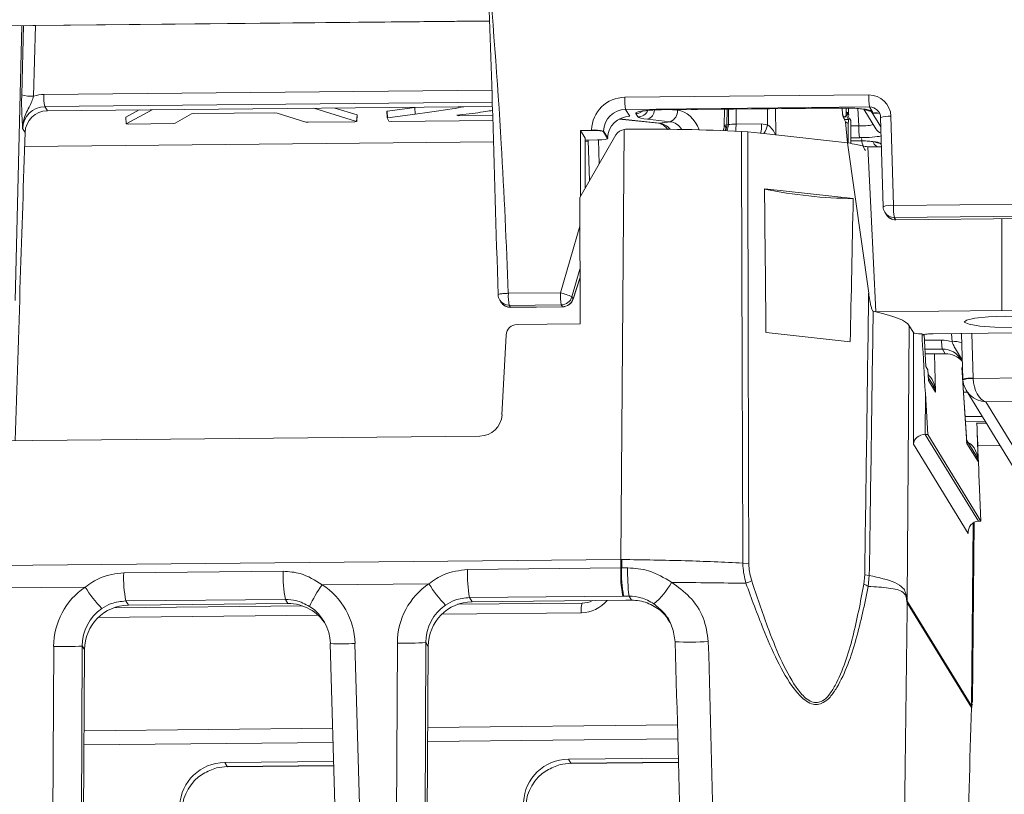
# Model space of a CAD drawing. Header units: millimetres. Extents: x 0 to 1118, y 0 to 864.
# Tile 90 of 256: x 494.92 to 506, y 290.83 to 299.55. Entities that reach past the tile are written whole.
import ezdxf

# ---------------------------------------------------------------- set-up
doc = ezdxf.new("R2010")
doc.units = ezdxf.units.MM
doc.styles.add('SLDTEXTSTYLE3', font='TXT', dxfattribs={"width": 0.605})
doc.dimstyles.new('SLDDIMSTYLE0', dxfattribs={"dimtxt": 3.175, "dimasz": 3.302, "dimexe": 0, "dimexo": 0.0625, "dimgap": 0.79375, "dimtad": 0, "dimtih": 1, "dimtoh": 1, "dimdec": 1, "dimlfac": 4, "dimrnd": 1e-09, "dimzin": 12, "dimdsep": 46, "dimtxsty": 'SLDTEXTSTYLE3', "dimsah": 1, "dimcen": 0.09, "dimadec": 0, "dimazin": 3, "dimtfac": 1, "dimtofl": 0, "dimtmove": 0, "dimatfit": 3, "dimfxl": 1, "dimfrac": 2, "dimtolj": 1, "dimtzin": 12, "dimarcsym": 0})

# ---------------------------------------------------------------- blocks, each defined once
blk = doc.blocks.new('_D_12')
at = {"color": 7, "linetype": 'Continuous', "lineweight": 0}
for p, q in [((520.817, 345.837), (559.739, 345.837)), ((558.139, 345.837), (558.139, 312.211)), ((558.139, 273.712), (558.139, 307.339)), ((443.176, 273.712), (559.739, 273.712))]:
    blk.add_line(p, q, dxfattribs=at)
for points in [[(558.139, 345.837), (557.631, 342.535), (558.647, 342.535)], [(558.139, 273.712), (558.647, 277.014), (557.631, 277.014)]]:
    blk.add_solid(points, dxfattribs=at)
at = {"color": 7, "linetype": 'Continuous', "lineweight": 0, "insert": (552.682, 311.431), "char_height": 3.175, "attachment_point": 1, "style": 'SLDTEXTSTYLE3'}
blk.add_mtext('288.5', dxfattribs=at)
blk = doc.blocks.new('_D_13')
at = {"color": 7, "linetype": 'Continuous', "lineweight": 0}
for p, q in [((441.576, 275.312), (441.576, 357.886)), ((519.351, 346.187), (519.351, 357.886)), ((441.576, 356.286), (475.007, 356.286)), ((519.351, 356.286), (485.921, 356.286))]:
    blk.add_line(p, q, dxfattribs=at)
for points in [[(441.576, 356.286), (444.878, 355.778), (444.878, 356.794)], [(519.351, 356.286), (516.049, 356.794), (516.049, 355.778)]]:
    blk.add_solid(points, dxfattribs=at)
at = {"color": 7, "linetype": 'Continuous', "lineweight": 0, "insert": (475.007, 357.942), "char_height": 3.175, "attachment_point": 1, "style": 'SLDTEXTSTYLE3'}
blk.add_mtext('311.1', dxfattribs=at)

msp = doc.modelspace()

# ---------------------------------------------------------------- linework, layer by layer
at = {"color": 7, "linetype": 'Continuous', "lineweight": 15}
for p, q in [((493.906, 299.47), (500.21, 299.532)), ((500.241, 298.569), (495.235, 298.52)), ((496.268, 298.53), (496.118, 298.45)), ((496.414, 298.532), (496.123, 298.376)), ((498.713, 298.402), (498.231, 298.549)), ((498.719, 298.475), (498.47, 298.552)), ((499.052, 298.515), (499.059, 298.517)), ((499.052, 298.515), (499.056, 298.441)), ((499.368, 298.559), (499.059, 298.517)), ((502.142, 298.532), (504.169, 298.552)), ((502.854, 298.539), (502.849, 298.352)), ((504.169, 298.552), (504.168, 298.553)), ((504.248, 298.481), (504.247, 298.551)), ((504.419, 298.538), (504.553, 298.319)), ((496.117, 298.449), (496.118, 298.45)), ((496.117, 298.449), (496.122, 298.375)), ((496.673, 298.38), (496.855, 298.486)), ((496.855, 298.486), (496.878, 298.489)), ((496.878, 298.489), (497.795, 298.498)), ((497.795, 298.498), (497.82, 298.496)), ((497.82, 298.496), (498.143, 298.394)), ((498.143, 298.394), (498.168, 298.392)), ((498.168, 298.392), (498.692, 298.397)), ((498.692, 298.397), (498.713, 298.402)), ((498.715, 298.4), (498.72, 298.474)), ((498.719, 298.475), (498.72, 298.474)), ((499.063, 298.443), (499.056, 298.44)), ((499.056, 298.44), (499.078, 298.404)), ((499.371, 298.484), (499.063, 298.443)), ((499.078, 298.404), (499.105, 298.401)), ((499.105, 298.401), (500.246, 298.412)), ((499.841, 298.47), (500.046, 298.495)), ((499.841, 298.47), (499.86, 298.464)), ((500.244, 298.468), (499.86, 298.464)), ((501.667, 298.427), (502.109, 298.38)), ((504.235, 298.162), (504.212, 298.397)), ((504.247, 298.413), (504.249, 298.425)), ((504.25, 298.471), (504.25, 298.481)), ((504.272, 298.41), (504.261, 298.429)), ((504.272, 298.41), (504.272, 298.41)), ((504.273, 298.409), (504.272, 298.41)), ((504.273, 298.154), (504.273, 298.409)), ((504.608, 298.444), (504.637, 297.442)), ((496.123, 298.376), (496.149, 298.372)), ((496.149, 298.372), (496.651, 298.377)), ((496.651, 298.377), (496.673, 298.38)), ((501.231, 298.298), (501.357, 298.3)), ((501.233, 297.56), (501.231, 298.298)), ((501.231, 298.298), (501.283, 298.214)), ((501.491, 298.285), (501.537, 298.21)), ((501.739, 298.313), (501.724, 298.312)), ((502.848, 298.352), (502.848, 298.351)), ((503.042, 298.289), (503.114, 298.283)), ((503.257, 298.268), (503.114, 298.283)), ((504.243, 298.16), (504.245, 298.377)), ((501.631, 298.25), (501.226, 297.547)), ((501.283, 297.646), (501.283, 298.214)), ((501.422, 298.193), (501.283, 298.192)), ((501.283, 298.18), (501.321, 298.18)), ((501.32, 298.192), (501.333, 297.733)), ((501.538, 298.215), (501.538, 298.216)), ((501.538, 298.209), (501.538, 298.215)), ((503.294, 298.264), (503.257, 298.268)), ((503.428, 298.249), (503.294, 298.264)), ((504.235, 298.162), (503.428, 298.249)), ((504.273, 298.183), (504.335, 298.183)), ((504.334, 298.184), (504.335, 298.183)), ((504.52, 298.174), (504.528, 298.16)), ((494.98, 298.118), (500.253, 298.17)), ((504.474, 296.47), (504.235, 298.162)), ((504.618, 298.116), (504.464, 298.114)), ((503.304, 297.642), (504.301, 297.534)), ((501.227, 296.124), (501.226, 297.547)), ((504.656, 297.38), (504.672, 297.354)), ((504.779, 297.294), (510.517, 297.35)), ((501.148, 296.4), (501.226, 296.636)), ((500.323, 296.391), (500.337, 296.369)), ((500.445, 296.309), (501.031, 296.315)), ((504.524, 296.266), (504.554, 296.259)), ((504.554, 296.259), (505.971, 296.273)), ((500.859, 296.12), (500.52, 296.117)), ((501.227, 296.124), (500.859, 296.12)), ((504.978, 296.026), (504.931, 296.103)), ((500.349, 295.099), (500.395, 295.998)), ((503.319, 296.026), (504.267, 295.923)), ((505.083, 295.996), (505.073, 296.012)), ((505.116, 295.646), (505.098, 296.004)), ((506.126, 296.022), (505.198, 296.012)), ((505.518, 296.016), (505.533, 295.501)), ((505.077, 295.954), (505.077, 295.954)), ((505.077, 295.954), (505.077, 295.954)), ((505.109, 295.783), (505.338, 295.786)), ((505.214, 295.784), (505.227, 295.356)), ((505.14, 295.607), (505.116, 295.646)), ((505.579, 294.794), (505.523, 295.632)), ((505.148, 295.499), (505.14, 295.605)), ((505.202, 295.426), (505.146, 295.517)), ((505.534, 295.501), (505.533, 295.501)), ((505.138, 294.881), (505.112, 295.339)), ((505.571, 295.377), (506.109, 294.498)), ((505.564, 295.026), (505.785, 295.028)), ((505.688, 295.005), (505.798, 295.006)), ((505.69, 295.004), (505.693, 294.947)), ((493.881, 294.801), (500.1, 294.861)), ((505.111, 294.881), (505.138, 294.881)), ((505.736, 293.904), (505.138, 294.881)), ((505.693, 294.947), (505.695, 294.9)), ((505.693, 294.947), (505.693, 294.947)), ((505.695, 294.9), (505.704, 294.577)), ((505.679, 294.646), (505.578, 294.811)), ((505.953, 294.754), (505.701, 294.752)), ((505.717, 294.35), (505.736, 293.904)), ((505.641, 291.872), (505.66, 293.892)), ((505.71, 293.904), (505.736, 293.904)), ((497.94, 292.978), (496.146, 292.96)), ((501.25, 292.983), (499.85, 292.969)), ((500.012, 292.998), (501.741, 293.015)), ((501.251, 292.982), (501.25, 292.983)), ((501.741, 293.015), (501.807, 293.015)), ((498.103, 292.952), (495.984, 292.931)), ((498.418, 292.527), (498.769, 280.426)), ((498.419, 292.527), (498.418, 292.527)), ((495.653, 292.459), (495.591, 281.12)), ((499.519, 292.496), (499.457, 281.157)), ((497.23, 291.19), (498.457, 291.202)), ((502.333, 291.24), (501.096, 291.228)), ((497.258, 291.143), (497.261, 291.141)), ((497.261, 291.141), (498.458, 291.153)), ((501.125, 291.181), (501.128, 291.179)), ((501.128, 291.179), (502.335, 291.191))]:
    msp.add_line(p, q, dxfattribs=at)
at = {"color": 9, "linetype": 'Continuous', "lineweight": 0}
for p, q in [((500.21, 299.531), (495.1, 299.481)), ((494.946, 299.481), (494.871, 296.386)), ((494.946, 298.699), (494.965, 299.481)), ((495.1, 299.481), (495.08, 298.685)), ((495.196, 298.704), (500.235, 298.753)), ((500.239, 298.617), (495.206, 298.568)), ((501.73, 298.673), (504.474, 298.699)), ((495.206, 298.568), (495.235, 298.52)), ((499.059, 298.517), (499.063, 298.443)), ((499.371, 298.484), (499.368, 298.559)), ((504.484, 298.564), (501.74, 298.537)), ((501.74, 298.537), (501.787, 298.459)), ((502.141, 298.533), (504.168, 298.553)), ((502.142, 298.532), (502.141, 298.533)), ((502.268, 298.533), (502.323, 298.527)), ((502.884, 298.539), (502.879, 298.363)), ((502.897, 298.366), (502.898, 298.539)), ((502.983, 298.54), (502.982, 298.371)), ((503.336, 298.364), (503.335, 298.544)), ((503.426, 298.544), (503.428, 298.249)), ((504.178, 298.481), (504.177, 298.552)), ((504.22, 298.551), (504.221, 298.489)), ((504.248, 298.482), (504.246, 298.551)), ((504.363, 298.352), (504.352, 298.546)), ((504.526, 298.494), (504.484, 298.564)), ((504.503, 298.516), (504.611, 298.339)), ((496.118, 298.45), (496.123, 298.376)), ((498.713, 298.402), (498.719, 298.475)), ((499.861, 298.472), (499.86, 298.464)), ((501.67, 298.429), (502.122, 298.38)), ((501.878, 298.452), (501.854, 298.491)), ((502.241, 298.398), (501.986, 298.425)), ((502.122, 298.38), (502.241, 298.398)), ((504.236, 298.502), (504.248, 298.482)), ((504.243, 298.426), (504.249, 298.425)), ((504.272, 298.154), (504.272, 298.41)), ((504.577, 298.495), (504.526, 298.494)), ((504.724, 298.459), (504.753, 297.457)), ((494.985, 298.277), (494.957, 298.322)), ((501.357, 298.3), (501.357, 298.305)), ((501.491, 298.292), (501.491, 298.285)), ((501.538, 298.216), (501.491, 298.292)), ((501.685, 293.473), (501.724, 298.312)), ((502.109, 298.38), (502.122, 298.38)), ((502.205, 298.313), (502.205, 298.32)), ((502.879, 298.363), (502.897, 298.366)), ((502.982, 298.371), (503.266, 298.374)), ((503.266, 298.374), (503.336, 298.364)), ((504.273, 298.351), (504.363, 298.352)), ((500.253, 298.171), (494.98, 298.119)), ((501.321, 298.181), (501.283, 298.181)), ((501.436, 298.193), (501.444, 297.925)), ((501.537, 298.21), (501.538, 298.216)), ((504.373, 298.218), (504.273, 298.217)), ((504.273, 298.184), (504.334, 298.184)), ((504.602, 298.155), (504.617, 298.13)), ((504.753, 297.457), (510.49, 297.513)), ((510.5, 297.377), (504.762, 297.321)), ((504.762, 297.321), (504.778, 297.295)), ((504.778, 297.295), (510.516, 297.351)), ((504.778, 297.295), (504.779, 297.294)), ((505.971, 296.273), (505.973, 297.306)), ((501.006, 296.473), (501.226, 297.224)), ((501.226, 296.739), (501.135, 296.428)), ((501.149, 296.406), (501.226, 296.639)), ((500.42, 296.468), (501.006, 296.473)), ((501.135, 296.428), (501.149, 296.406)), ((501.149, 296.406), (501.148, 296.4)), ((501.016, 296.338), (500.43, 296.332)), ((500.43, 296.332), (500.444, 296.31)), ((500.444, 296.31), (501.029, 296.316)), ((500.445, 296.309), (500.444, 296.31)), ((501.029, 296.316), (501.016, 296.338)), ((501.031, 296.315), (501.029, 296.316)), ((504.931, 296.103), (504.906, 293.024)), ((504.977, 294.771), (504.978, 296.026)), ((505.412, 295.923), (505.407, 296.015)), ((505.634, 296.017), (505.649, 295.514)), ((505.102, 295.94), (505.294, 295.941)), ((505.303, 295.841), (505.107, 295.839)), ((505.109, 295.785), (505.336, 295.788)), ((505.336, 295.788), (505.303, 295.841)), ((505.58, 294.779), (505.522, 295.632)), ((505.148, 295.485), (505.14, 295.607)), ((505.649, 295.511), (507.12, 295.526)), ((505.227, 295.356), (505.148, 295.485)), ((505.112, 295.339), (505.111, 294.881)), ((505.542, 295.354), (505.585, 295.354)), ((507.14, 295.259), (505.793, 295.246)), ((505.793, 295.246), (506.314, 294.394)), ((505.751, 295.083), (505.56, 295.081)), ((505.564, 295.027), (505.784, 295.029)), ((505.11, 294.881), (505.709, 293.904)), ((505.593, 293.766), (504.977, 294.771)), ((505.704, 294.577), (505.58, 294.779)), ((505.632, 291.839), (505.651, 293.883)), ((505.593, 293.787), (505.593, 293.766)), ((492.298, 293.381), (501.685, 293.473)), ((501.685, 293.473), (501.698, 293.473)), ((503.126, 293.429), (503.059, 293.433)), ((496.094, 293.323), (497.889, 293.341)), ((499.961, 293.361), (501.685, 293.378)), ((501.685, 293.378), (501.695, 293.378)), ((504.419, 293.197), (504.43, 293.301)), ((504.43, 293.301), (504.481, 293.293)), ((499.527, 293.2), (498.325, 293.188)), ((504.481, 293.293), (504.469, 293.171)), ((495.661, 293.162), (494.458, 293.151)), ((497.912, 293.024), (496.117, 293.007)), ((496.117, 293.007), (496.146, 292.96)), ((497.94, 292.978), (497.912, 293.024)), ((501.708, 293.061), (499.984, 293.045)), ((499.984, 293.045), (500.012, 292.998)), ((501.718, 293.061), (501.708, 293.061)), ((501.807, 293.015), (501.778, 293.062)), ((505.629, 291.808), (504.907, 292.987)), ((504.908, 293.005), (505.63, 291.827)), ((501.242, 292.874), (499.674, 292.859)), ((498.282, 292.846), (495.807, 292.821)), ((498.695, 292.528), (499.047, 280.387)), ((499.106, 280.387), (499.172, 292.532)), ((499.494, 292.538), (499.428, 280.436)), ((499.519, 292.496), (499.494, 292.538)), ((495.239, 280.35), (495.306, 292.494)), ((495.628, 292.5), (495.561, 280.398)), ((495.653, 292.459), (495.628, 292.5)), ((495.648, 291.547), (498.446, 291.574)), ((499.514, 291.585), (502.323, 291.612)), ((498.451, 291.416), (495.647, 291.389)), ((502.327, 291.454), (499.514, 291.426)), ((501.096, 291.228), (501.125, 291.181)), ((501.125, 291.181), (502.335, 291.193)), ((497.23, 291.19), (497.258, 291.143)), ((497.258, 291.143), (498.458, 291.155))]:
    msp.add_line(p, q, dxfattribs=at)
at = {"color": 9, "linetype": 'Continuous', "lineweight": 0, "flags": 128}
for points in [[(495.072, 299.482), (495.075, 299.482), (495.1, 299.481)], [(504.248, 298.482), (504.248, 298.472), (504.248, 298.47)]]:
    msp.add_lwpolyline(points, dxfattribs=at)
at = {"color": 7, "linetype": 'Continuous', "lineweight": 15, "flags": 128}
for points in [[(504.464, 298.114), (504.501, 297.353), (504.554, 296.259)], [(506.547, 296.152), (506.524, 296.128), (506.428, 296.106), (506.275, 296.091), (506.087, 296.084), (505.893, 296.087), (505.723, 296.099), (505.603, 296.119), (505.55, 296.142), (505.573, 296.167), (505.669, 296.188), (505.822, 296.204), (506.01, 296.21), (506.204, 296.207), (506.374, 296.195), (506.494, 296.176), (506.547, 296.152)], [(505.971, 296.273), (506.283, 296.27), (506.572, 296.255), (506.81, 296.229), (506.973, 296.195), (507.045, 296.157), (507.02, 296.118), (506.9, 296.081), (506.697, 296.051), (506.43, 296.031), (506.126, 296.022)]]:
    msp.add_lwpolyline(points, dxfattribs=at)
at = {"color": 9, "linetype": 'Continuous', "lineweight": 0}
for centre, radius, start, end in [((495.058, 299.109), 0.425, 254.6965, 272.9652), ((495.798, 298.678), 0.603, 177.5183, 190.5538), ((502.327, 298.647), 0.597, 177.5448, 190.5897), ((505.071, 298.674), 0.597, 177.5448, 190.5897), ((501.853, 298.617), 0.126, 270.5874, 300.8794), ((501.876, 298.578), 0.126, 270.5874, 334.6506), ((501.951, 298.533), 0.113, 287.6466, 358.0325), ((502.196, 298.516), 0.127, 290.9492, 4.8619), ((504.502, 298.641), 0.124, 241.7949, 270.6031), ((504.338, 298.495), 0.117, 183.1391, 215.8151), ((504.358, 298.504), 0.123, 180.9755, 211.6074), ((504.168, 298.397), 0.0808, 11.5023, 21.1125), ((504.703, 298.164), 0.296, 86.074, 108.751), ((501.379, 297.841), 0.464, 75.9381, 92.6405), ((502.742, 298.363), 0.138, 331.3854, 0.2523), ((502.76, 298.365), 0.136, 329.692, 0.3302), ((501.97, 298.366), 1.012, 355.8039, 0.3102), ((502.959, 298.344), 0.309, 345.4816, 5.5365), ((502.99, 298.45), 0.357, 328.5367, 346.1196), ((504.949, 298.327), 0.587, 177.5977, 190.6628), ((504.658, 298.383), 0.123, 211.5125, 248.8518), ((504.601, 298.28), 0.124, 243.3919, 270.6013), ((504.732, 297.162), 0.296, 86.074, 108.751), ((505.35, 297.431), 0.597, 177.5448, 190.5897), ((504.761, 297.445), 0.123, 211.5888, 270.7188), ((504.777, 297.419), 0.123, 211.5888, 270.7188), ((501.017, 296.442), 0.597, 177.5448, 190.5897), ((500.849, 295.819), 0.673, 64.773, 76.4492), ((501.603, 296.448), 0.597, 177.5448, 190.5897), ((501.015, 296.464), 0.126, 270.5762, 343.3635), ((501.028, 296.442), 0.126, 270.5762, 343.3635), ((500.429, 296.456), 0.123, 211.5888, 270.7188), ((500.442, 296.433), 0.123, 211.5888, 270.7188), ((505.722, 295.93), 0.428, 178.42, 191.9829), ((505.444, 295.678), 0.247, 71.7319, 97.382), ((505.631, 295.156), 0.359, 87.1121, 105.7409), ((505.636, 295.202), 0.309, 87.573, 109.1906), ((524.29, 293.488), 22.605, 180.0391, 180.2792), ((524.551, 292.796), 22.863, 178.3039, 178.541), ((497.486, 293.266), 1.393, 177.6303, 190.7085), ((499.281, 293.283), 1.393, 177.6303, 190.7085), ((501.353, 293.303), 1.393, 177.6303, 190.7085), ((503.077, 293.32), 1.393, 177.6303, 190.7085), ((503.137, 293.32), 1.443, 177.7106, 190.3336), ((503.826, 293.321), 2.064, 178.3906, 187.2043), ((499.647, 292.265), 1.613, 145.0763, 155.0559), ((500.687, 293.906), 1.357, 211.3131, 224.1532), ((501.501, 293.636), 0.865, 310.1068, 330.9665), ((502.719, 294.165), 1.029, 291.2864, 295.2193), ((504.298, 292.901), 0.32, 57.628, 67.7055), ((496.821, 293.868), 1.357, 211.3131, 224.1532), ((501.553, 292.905), 0.313, 165.5679, 185.5383), ((504.437, 293.085), 0.473, 350.3687, 352.6161), ((503.18, 293.02), 1.728, 358.8929, 359.4975), ((498.55, 295.15), 2.626, 267.1283, 273.1748), ((499.27, 296.147), 3.616, 268.4568, 273.5605), ((502.456, 295.983), 3.439, 267.349, 273.5731), ((495.403, 296.109), 3.616, 268.4568, 273.5605), ((503.902, 291.842), 1.728, 358.8929, 359.4975), ((504.747, 291.77), 0.888, 2.8234, 4.4716)]:
    msp.add_arc(centre, radius, start, end, dxfattribs=at)
at = {"color": 7, "linetype": 'Continuous', "lineweight": 15}
for centre, radius, start, end in [((504.357, 302.718), 5.185, 258.2809, 269.3808), ((504.762, 297.445), 0.125, 181.656, 211.4866), ((504.778, 297.419), 0.125, 211.4866, 270.5589), ((500.43, 296.456), 0.125, 181.5667, 211.4866), ((501.029, 296.44), 0.125, 270.5589, 341.6213), ((500.444, 296.434), 0.125, 211.4866, 270.5589), ((505.339, 295.541), 0.247, 40.1437, 90.6737)]:
    msp.add_arc(centre, radius, start, end, dxfattribs=at)
at = {"color": 9, "linetype": 'Continuous', "lineweight": 0}
for centre, major_axis, ratio, start_param, end_param in [((495.197, 298.331), (0.292, 0.235), 0.992103, 0.898521, 1.212662), ((501.731, 298.299), (0.276, 0.254), 0.99294, 0.832985, 2.377601), ((504.475, 298.45), (0.184, 0.169), 0.99294, 5.571554, 7.11617), ((495.206, 298.318), (0.177, 0.176), 0.993303, 0.79449, 2.339106), ((501.741, 298.288), (0.151, 0.2), 0.994103, 0.654237, 2.198854), ((502.166, 298.493), (0.313, 0), 0.126145, 1.650703, 3.218761), ((502.31, 298.153), (-0.025, 0.375), 0.757993, 5.082497, 6.15046), ((504.191, 298.513), (0.313, 0), 0.126252, 0.077113, 1.64517), ((502.19, 298.455), (0.313, 0), 0.126079, 3.218632, 4.002895), ((502.229, 298.148), (-0.007, 0.251), 0.758706, 5.399813, 6.181261), ((502.128, 298.133), (-0.051, 0.245), 0.747378, 5.369692, 6.047092), ((502.974, 298.355), (0.125, 0.003), 0.127891, 2.430245, 3.13359), ((502.991, 298.358), (0.125, 0.001), 0.109526, 1.647282, 2.432553), ((507.719, 1010.968), (4.156, 755.355), 0.003018, 2.80386, 2.823826), ((507.881, 1010.99), (4.319, 755.376), 0.002767, 2.803889, 2.823853), ((504.348, 298.382), (0.188, -0.007), 0.157406, 4.800162, 5.949763), ((504.353, 298.153), (0.25, 0), 0.126212, 0.077134, 1.647245), ((504.348, 298.258), (0.313, 0), 0.126145, 4.792296, 5.732657), ((504.644, 298.217), (0.151, 0.2), 0.994104, 2.250894, 2.8177), ((507.881, 1010.99), (4.319, 755.376), 0.002767, 3.458823, 3.472006), ((507.719, 1010.968), (4.156, 755.355), 0.003018, 3.458797, 3.471182), ((505.303, 295.554), (-0.081, 0.379), 0.96231, 5.770566, 6.089949), ((505.102, 295.349), (-0.017, 0.224), 0.553827, 4.701872, 5.80773), ((505.773, 295.519), (0.0754, 0.0998), 0.994104, 2.250894, 2.277074), ((505.793, 295.494), (-0.026, 0.249), 0.567632, 1.443304, 2.96174), ((505.58, 294.569), (-0.017, 0.224), 0.553827, 4.701872, 6.223799), ((497.898, 292.506), (-0.064, 0.807), 0.985671, 4.661447, 5.638825), ((499.97, 292.526), (-0.064, 0.807), 0.985671, 0.507569, 1.484947), ((496.103, 292.488), (-0.064, 0.807), 0.985671, 0.507569, 1.484947), ((501.242, 293.246), (0.325, 0.187), 0.987935, 4.195229, 5.078071), ((496.126, 292.496), (-0.091, 0.504), 0.973094, 0.411964, 1.389342), ((499.993, 292.534), (-0.091, 0.504), 0.973094, 0.411964, 1.389342)]:
    msp.add_ellipse(centre, major_axis=major_axis, ratio=ratio, start_param=start_param, end_param=end_param, dxfattribs=at)
at = {"color": 7, "linetype": 'Continuous', "lineweight": 15}
for centre, major_axis, ratio, start_param, end_param in [((495.234, 298.273), (0.224, 0.112), 0.984419, 1.111555, 2.656171), ((504.484, 298.439), (0.052, 0.114), 0.994262, 5.17054, 6.715156), ((501.787, 298.212), (0.225, 0.11), 0.983819, 1.118701, 2.663318), ((504.526, 298.37), (0.059, 0.121), 0.720644, 0.015839, 0.59693), ((501.367, 298.284), (0.125, 0), 0.12625, 0.077153, 1.647035), ((501.739, 298.189), (0.104, 0.069), 0.990134, 1.111818, 2.039672), ((501.955, 297.936), (3, 0), 0.1262, 1.199924, 1.642902), ((501.413, 298.209), (0.125, 0), 0.126186, 4.790222, 6.360333), ((504.634, 298.226), (0.012, 0.125), 0.991712, 2.219446, 2.749487), ((504.742, 462.035), (1.032, 180.607), 0.00668, 2.714659, 2.736806), ((504.742, 462.035), (1.032, 180.607), 0.00668, 3.545012, 3.56716), ((501.94, 296.074), (3, 0), 0.1262, 0.07714, 0.512872), ((500.52, 295.993), (0.104, 0.069), 0.990134, 0.992474, 2.510911), ((505.102, 296.027), (0.125, 0), 0.126899, 3.219158, 4.475501), ((505.102, 295.353), (-0.123, 2.179), 0.004021, 4.991361, 5.019358), ((505.102, 295.353), (-0.123, 2.179), 0.004021, 4.705817, 4.991335), ((505.312, 295.577), (-0.063, 0.257), 0.940572, 5.039008, 6.065149), ((505.024, 295.477), (0.122, 0.035), 0.767215, 5.994204, 6.217774), ((505.102, 295.349), (-0.047, 0.143), 0.819808, 4.501099, 4.996884), ((505.783, 295.51), (0.195, 0.157), 0.992104, 2.495377, 2.521557), ((505.793, 295.494), (0.235, -0.115), 0.934436, 3.623164, 5.1416), ((500.1, 295.11), (0.209, 0.138), 0.990134, 4.134067, 5.652503), ((505.567, 295.001), (0.125, 0), 0.130693, 0.198052, 0.248252), ((505.102, 294.771), (0.122, 0.034), 0.8591, 1.264011, 2.826081), ((505.102, 294.896), (0.125, 0), 0.126899, 4.781228, 4.789042), ((505.714, 293.586), (0.015, 1.42), 0.087783, 0.287121, 0.288557), ((505.57, 294.911), (-0.024, 0.511), 0.243703, 4.770175, 4.771157), ((505.727, 294.333), (-0.088, 2.122), 0.004247, 1.300079, 1.562254), ((505.456, 294.772), (0.122, 0.035), 0.767215, 5.994204, 6.217774), ((505.58, 294.569), (-0.047, 0.143), 0.819808, 4.501099, 4.996884), ((505.717, 293.766), (-0.037, 0.134), 0.888926, 6.055088, 7.617157), ((505.719, 293.888), (0.125, 0), 0.126863, 1.649292, 1.657107), ((497.946, 292.472), (-0.04, 0.504), 0.985671, 5.188648, 6.21479), ((500.018, 292.492), (-0.04, 0.504), 0.985671, 6.21479, 7.768133), ((501.251, 293.229), (0.218, 0.122), 0.987363, 4.20712, 4.692075), ((496.152, 292.455), (-0.04, 0.504), 0.985671, 6.21479, 7.768133), ((497.921, 292.514), (-0.091, 0.504), 0.973094, 4.565841, 5.54322), ((501.091, 290.741), (0.468, 0.177), 0.967477, 1.20795, 2.761293), ((497.224, 290.704), (0.468, 0.177), 0.967477, 1.20795, 2.761293), ((501.116, 290.7), (0.473, 0.164), 0.954063, 1.807873, 2.785252), ((497.249, 290.662), (0.473, 0.164), 0.954063, 1.807873, 2.785252)]:
    msp.add_ellipse(centre, major_axis=major_axis, ratio=ratio, start_param=start_param, end_param=end_param, dxfattribs=at)
for points, knots in [([(500.185, 300.288), (500.242, 299.575), (500.344, 298.303), (500.397, 297.029), (500.42, 296.468)], [0, 0, 0, 0, 0.560193, 1, 1, 1, 1]), ([(500.305, 296.452), (500.284, 297.167), (500.246, 298.444), (500.204, 299.724), (500.185, 300.288)], [0, 0, 0, 0, 0.559805, 1, 1, 1, 1]), ([(499.921, 298.566), (499.877, 298.558), (499.713, 298.529), (499.516, 298.503), (499.371, 298.484)], [0, 0, 0, 0, 0.267083, 1, 1, 1, 1]), ([(500.046, 298.495), (500.088, 298.501), (500.159, 298.51), (500.218, 298.521), (500.242, 298.525)], [0, 0, 0, 0, 0.590909, 1, 1, 1, 1]), ([(501.913, 298.513), (501.914, 298.513), (501.916, 298.514), (501.936, 298.518), (501.977, 298.524), (502.048, 298.53), (502.11, 298.531), (502.142, 298.532)], [0, 0, 0, 0, 0.096382, 0.236088, 0.43759, 0.699757, 1, 1, 1, 1]), ([(504.169, 298.552), (504.194, 298.552), (504.255, 298.552), (504.34, 298.548), (504.406, 298.541), (504.436, 298.535), (504.446, 298.532), (504.444, 298.533), (504.444, 298.533)], [0, 0, 0, 0, 0.201108, 0.479231, 0.714707, 0.887228, 0.992177, 1, 1, 1, 1]), ([(504.202, 298.423), (504.199, 298.43), (504.189, 298.447), (504.183, 298.467), (504.178, 298.48), (504.178, 298.481)], [0, 0, 0, 0, 0.35798, 0.978488, 1, 1, 1, 1]), ([(504.212, 298.397), (504.211, 298.402), (504.209, 298.412), (504.204, 298.42), (504.202, 298.423)], [0, 0, 0, 0, 0.578663, 1, 1, 1, 1]), ([(504.245, 298.377), (504.245, 298.384), (504.245, 298.396), (504.246, 298.407), (504.247, 298.412), (504.247, 298.413)], [0, 0, 0, 0, 0.426386, 0.852727, 1, 1, 1, 1]), ([(504.261, 298.429), (504.257, 298.433), (504.253, 298.437), (504.25, 298.426), (504.249, 298.425)], [0, 0, 0, 0, 0.872052, 1, 1, 1, 1]), ([(502.109, 298.38), (502.119, 298.378), (502.143, 298.373), (502.184, 298.35), (502.208, 298.318), (502.215, 298.307)], [0, 0, 0, 0, 0.318942, 0.773985, 1, 1, 1, 1]), ([(502.849, 298.354), (502.848, 298.343), (502.847, 298.322), (502.841, 298.305), (502.838, 298.297)], [0, 0, 0, 0, 0.54237, 1, 1, 1, 1]), ([(494.874, 294.81), (494.893, 295.415), (494.928, 296.574), (494.967, 297.726), (494.985, 298.277)], [0, 0, 0, 0, 0.52108, 1, 1, 1, 1]), ([(504.335, 298.183), (504.357, 298.183), (504.406, 298.183), (504.474, 298.18), (504.521, 298.175), (504.544, 298.17), (504.546, 298.17), (504.547, 298.17)], [0, 0, 0, 0, 0.2283301, 0.5103786, 0.739265, 0.9005357, 1, 1, 1, 1]), ([(504.464, 298.114), (504.444, 298.119), (504.402, 298.127), (504.328, 298.143), (504.274, 298.154), (504.243, 298.16)], [0, 0, 0, 0, 0.2768639, 0.5763149, 1, 1, 1, 1]), ([(504.474, 296.47), (504.482, 296.414), (504.491, 296.353), (504.509, 296.29), (504.514, 296.277), (504.519, 296.269), (504.522, 296.266), (504.524, 296.266), (504.524, 296.266)], [0, 0, 0, 0, 0.749307, 0.832525, 0.921878, 0.958337, 0.988541, 1, 1, 1, 1]), ([(505.083, 295.996), (505.083, 295.997), (505.084, 296.001), (505.1, 296.005), (505.129, 296.009), (505.163, 296.012), (505.188, 296.012), (505.198, 296.012)], [0, 0, 0, 0, 0.194078, 0.408525, 0.622952, 0.837534, 1, 1, 1, 1]), ([(502.234, 292.766), (502.222, 292.789), (502.182, 292.863), (502.065, 292.953), (501.926, 293.01), (501.837, 293.014), (501.807, 293.015)], [0, 0, 0, 0, 0.147321, 0.488043, 0.82504, 1, 1, 1, 1]), ([(502.297, 292.547), (502.288, 292.605), (502.272, 292.722), (502.185, 292.87), (502.099, 292.941), (502.059, 292.974)], [0, 0, 0, 0, 0.340044, 0.68683, 1, 1, 1, 1]), ([(502.531, 284.098), (502.502, 285.107), (502.445, 287.123), (502.371, 289.939), (502.319, 291.747), (502.297, 292.547)], [0, 0, 0, 0, 0.357969, 0.716026, 1, 1, 1, 1]), ([(505.35, 279.219), (505.372, 279.986), (505.417, 281.526), (505.463, 283.892), (505.503, 286.1), (505.541, 288.137), (505.579, 289.991), (505.613, 291.204), (505.629, 291.808)], [0, 0, 0, 0, 0.1854899, 0.3723319, 0.560111, 0.7075082, 0.8541813, 1, 1, 1, 1]), ([(505.633, 291.814), (505.633, 291.812), (505.632, 291.808), (505.631, 291.806), (505.63, 291.807), (505.629, 291.808), (505.629, 291.808)], [0, 0, 0, 0, 0.422554, 0.738529, 0.999717, 1, 1, 1, 1]), ([(505.638, 291.833), (505.638, 291.833), (505.647, 291.844), (505.64, 291.848), (505.635, 291.824), (505.633, 291.814)], [0, 0, 0, 0, 0.015352, 0.612578, 1, 1, 1, 1]), ([(496.986, 291.063), (497.036, 291.089), (497.122, 291.134), (497.218, 291.141), (497.258, 291.143)], [0, 0, 0, 0, 0.579633, 1, 1, 1, 1]), ([(500.852, 291.1), (500.902, 291.126), (500.988, 291.171), (501.084, 291.178), (501.125, 291.181)], [0, 0, 0, 0, 0.5796334, 1, 1, 1, 1])]:
    msp.add_open_spline(points, degree=3, knots=knots, dxfattribs=at)
at = {"color": 9, "linetype": 'Continuous', "lineweight": 0}
for points, knots in [([(494.957, 298.322), (494.957, 298.323), (494.956, 298.339), (494.952, 298.393), (494.947, 298.479), (494.945, 298.596), (494.946, 298.665), (494.946, 298.699)], [0, 0, 0, 0, 0.003511, 0.167242, 0.547725, 0.773366, 1, 1, 1, 1]), ([(494.957, 298.322), (494.957, 298.323), (494.957, 298.338), (494.959, 298.367), (494.974, 298.45), (495.015, 298.533), (495.059, 298.621), (495.074, 298.665), (495.08, 298.685)], [0, 0, 0, 0, 0.0041178, 0.1162545, 0.2269561, 0.6542956, 0.8420453, 1, 1, 1, 1]), ([(504.221, 298.489), (504.222, 298.491), (504.226, 298.51), (504.231, 298.506), (504.236, 298.502)], [0, 0, 0, 0, 0.124483, 1, 1, 1, 1]), ([(504.178, 298.481), (504.184, 298.471), (504.192, 298.459), (504.202, 298.451), (504.207, 298.45), (504.21, 298.453), (504.215, 298.46), (504.219, 298.473), (504.221, 298.484), (504.221, 298.489)], [0, 0, 0, 0, 0.283313, 0.367335, 0.420361, 0.51124, 0.56327, 0.814971, 1, 1, 1, 1]), ([(504.202, 298.423), (504.213, 298.422), (504.231, 298.42), (504.24, 298.425), (504.243, 298.426)], [0, 0, 0, 0, 0.595543, 1, 1, 1, 1]), ([(504.245, 298.377), (504.241, 298.381), (504.23, 298.39), (504.219, 298.394), (504.212, 298.397)], [0, 0, 0, 0, 0.387394, 1, 1, 1, 1]), ([(502.849, 298.351), (502.85, 298.352), (502.852, 298.353), (502.86, 298.35), (502.865, 298.341), (502.867, 298.328), (502.865, 298.312), (502.859, 298.302), (502.856, 298.296)], [0, 0, 0, 0, 0.284078, 0.445827, 0.559521, 0.672185, 0.822286, 1, 1, 1, 1]), ([(503.336, 298.364), (503.348, 298.355), (503.378, 298.332), (503.405, 298.29), (503.423, 298.26), (503.428, 298.25), (503.428, 298.249)], [0, 0, 0, 0, 0.288211, 0.766327, 0.992419, 1, 1, 1, 1]), ([(500.42, 296.468), (500.403, 296.467), (500.367, 296.465), (500.327, 296.461), (500.306, 296.456), (500.306, 296.453), (500.305, 296.452)], [0, 0, 0, 0, 0.2702729, 0.5624264, 0.7897248, 1, 1, 1, 1]), ([(505.527, 295.71), (505.514, 295.736), (505.488, 295.789), (505.44, 295.853), (505.42, 295.903), (505.412, 295.923)], [0, 0, 0, 0, 0.373709, 0.752134, 1, 1, 1, 1]), ([(501.698, 293.473), (501.937, 293.469), (502.403, 293.463), (502.844, 293.443), (503.059, 293.433)], [0, 0, 0, 0, 0.512861, 1, 1, 1, 1]), ([(503.093, 293.206), (503.078, 293.27), (503.06, 293.345), (503.059, 293.422), (503.059, 293.433)], [0, 0, 0, 0, 0.844956, 1, 1, 1, 1]), ([(503.126, 293.429), (503.126, 293.419), (503.127, 293.353), (503.144, 293.289), (503.158, 293.234)], [0, 0, 0, 0, 0.154623, 1, 1, 1, 1]), ([(495.661, 293.162), (495.716, 293.202), (495.846, 293.294), (496.004, 293.313), (496.094, 293.323)], [0, 0, 0, 0, 0.429514, 1, 1, 1, 1]), ([(497.889, 293.341), (497.954, 293.336), (498.112, 293.325), (498.246, 293.239), (498.325, 293.188)], [0, 0, 0, 0, 0.412999, 1, 1, 1, 1]), ([(499.527, 293.2), (499.583, 293.24), (499.712, 293.331), (499.87, 293.35), (499.961, 293.361)], [0, 0, 0, 0, 0.429514, 1, 1, 1, 1]), ([(501.695, 293.378), (501.705, 293.378), (501.728, 293.378), (501.75, 293.379), (501.763, 293.379)], [0, 0, 0, 0, 0.443929, 1, 1, 1, 1]), ([(501.763, 293.379), (501.843, 293.373), (502.021, 293.36), (502.174, 293.267), (502.258, 293.216)], [0, 0, 0, 0, 0.451595, 1, 1, 1, 1]), ([(502.258, 293.216), (502.328, 293.165), (502.474, 293.059), (502.63, 292.826), (502.657, 292.641), (502.67, 292.55)], [0, 0, 0, 0, 0.321066, 0.664525, 1, 1, 1, 1]), ([(503.093, 293.206), (502.961, 293.208), (502.69, 293.211), (502.404, 293.214), (502.258, 293.216)], [0, 0, 0, 0, 0.4885641, 1, 1, 1, 1]), ([(504.469, 293.171), (504.428, 292.971), (504.345, 292.572), (504.194, 292.148), (504.048, 291.928), (503.972, 291.862), (503.899, 291.838), (503.826, 291.847), (503.733, 291.901), (503.594, 292.06), (503.439, 292.333), (503.265, 292.739), (503.156, 293.034), (503.093, 293.206)], [0, 0, 0, 0, 0.190113, 0.37798, 0.423608, 0.460425, 0.486248, 0.512265, 0.54416, 0.599876, 0.716709, 0.834384, 1, 1, 1, 1]), ([(503.158, 293.234), (503.216, 293.061), (503.316, 292.766), (503.474, 292.359), (503.616, 292.085), (503.744, 291.924), (503.83, 291.868), (503.897, 291.859), (503.965, 291.883), (504.034, 291.95), (504.17, 292.174), (504.307, 292.599), (504.382, 292.997), (504.419, 293.197)], [0, 0, 0, 0, 0.168288, 0.286685, 0.404277, 0.458783, 0.489185, 0.513597, 0.537916, 0.573297, 0.61813, 0.808005, 1, 1, 1, 1]), ([(504.481, 293.293), (504.588, 293.269), (504.751, 293.233), (504.851, 293.166), (504.891, 293.111), (504.901, 293.053), (504.906, 293.024)], [0, 0, 0, 0, 0.48519, 0.742209, 0.871258, 1, 1, 1, 1]), ([(504.903, 293.005), (504.9, 293.025), (504.89, 293.075), (504.842, 293.126), (504.726, 293.154), (504.551, 293.166), (504.469, 293.171)], [0, 0, 0, 0, 0.088968, 0.226114, 0.637945, 1, 1, 1, 1]), ([(496.117, 293.007), (496.061, 293.001), (495.965, 292.992), (495.882, 292.943), (495.847, 292.922)], [0, 0, 0, 0, 0.578867, 1, 1, 1, 1]), ([(498.184, 292.945), (498.135, 292.972), (498.049, 293.017), (497.952, 293.022), (497.912, 293.024)], [0, 0, 0, 0, 0.579633, 1, 1, 1, 1]), ([(499.984, 293.045), (499.928, 293.039), (499.831, 293.03), (499.748, 292.981), (499.713, 292.96)], [0, 0, 0, 0, 0.578867, 1, 1, 1, 1]), ([(501.778, 293.062), (501.767, 293.062), (501.747, 293.062), (501.727, 293.062), (501.718, 293.061)], [0, 0, 0, 0, 0.556072, 1, 1, 1, 1]), ([(502.059, 292.974), (502.011, 293.002), (501.925, 293.051), (501.824, 293.059), (501.778, 293.062)], [0, 0, 0, 0, 0.550424, 1, 1, 1, 1]), ([(504.907, 292.987), (504.898, 292.197), (504.88, 290.61), (504.833, 288.241), (504.787, 286.043), (504.747, 284.011), (504.716, 282.148), (504.704, 280.904), (504.698, 280.284)], [0, 0, 0, 0, 0.185705, 0.372795, 0.560619, 0.707879, 0.854333, 1, 1, 1, 1]), ([(504.907, 292.987), (504.907, 292.987), (504.907, 292.987), (504.906, 292.989), (504.905, 292.995), (504.904, 293.002), (504.903, 293.005)], [0, 0, 0, 0, 0.0002834, 0.2627616, 0.6670959, 1, 1, 1, 1]), ([(504.906, 293.024), (504.906, 293.021), (504.907, 293.015), (504.907, 293.007), (504.908, 293.006), (504.908, 293.005)], [0, 0, 0, 0, 0.391182, 0.786036, 1, 1, 1, 1]), ([(502.67, 292.55), (502.692, 291.752), (502.74, 289.946), (502.783, 287.128), (502.799, 285.108), (502.807, 284.099), (502.807, 284.099)], [0, 0, 0, 0, 0.283176, 0.641567, 0.999998, 1, 1, 1, 1]), ([(505.632, 291.839), (505.637, 291.857), (505.645, 291.88), (505.638, 291.874), (505.636, 291.873)], [0, 0, 0, 0, 0.757997, 1, 1, 1, 1]), ([(505.63, 291.827), (505.63, 291.827), (505.63, 291.827), (505.631, 291.831), (505.631, 291.836), (505.632, 291.839)], [0, 0, 0, 0, 0.21278, 0.513473, 1, 1, 1, 1])]:
    msp.add_open_spline(points, degree=3, knots=knots, dxfattribs=at)

# ---------------------------------------------------------------- dimensions: what is measured, and where the dimension line sits
at = {"color": 7, "linetype": 'Continuous', "lineweight": 0}
dim = msp.add_linear_dim(base=(519.351, 356.286), p1=(441.576, 273.712), p2=(519.351, 344.587), dimstyle='SLDDIMSTYLE0', dxfattribs=at)
dim.commit()
dim.dimension.update_dxf_attribs({"geometry": '_D_13', "text_midpoint": (480.464, 356.286), "dimtype": 160})
dim = msp.add_linear_dim(base=(558.139, 345.837), p1=(441.576, 273.712), p2=(519.217, 345.837), angle=90, dimstyle='SLDDIMSTYLE0', dxfattribs=at)
dim.commit()
dim.dimension.update_dxf_attribs({"geometry": '_D_12', "text_midpoint": (558.139, 309.775), "dimtype": 160})

doc.saveas('drawing.dxf')
